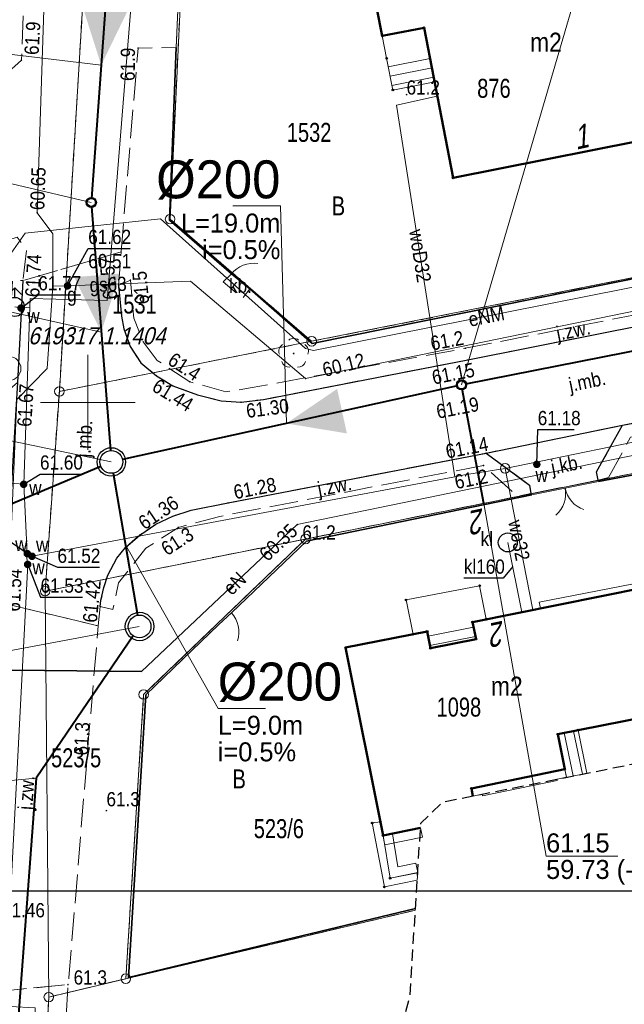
# Model space of a CAD drawing. Header units: metres. Extents: x 6473628 to 6474152, y 5887128 to 5887462.
# Tile 8 of 38: x 6473696 to 6473728, y 5887268 to 5887320. Entities that reach past the tile are written whole.
import ezdxf
from ezdxf.enums import TextEntityAlignment as Align

# ---------------------------------------------------------------- set-up
doc = ezdxf.new("R2010")
doc.units = ezdxf.units.M
doc.header["$MEASUREMENT"] = 0
for name, pattern in [('0.5_0.5', [1, 0.5, -0.5]), ('1.5_0.5', [2, 1.5, -0.5]), ('2', [0.9, 0.6, -0.3]), ('219-500', [0]), ('otob_500', [0]), ('otof_500', [0])]:
    doc.linetypes.add(name, pattern=pattern)
doc.layers.get('0').update_dxf_attribs({"color": 2, "linetype": 'CONTINUOUS', "lineweight": 5})
for name, color, linetype in [('121-Punkt osnowy szczegółowej', 7, 'CONTINUOUS'), ('121-Punkt osnowy szczegółowej-Atr103', 7, 'CONTINUOUS'), ('202-punkt graniczny', 7, 'CONTINUOUS'), ('210-oznaczenie konturu użytku gruntowego', 7, 'CONTINUOUS'), ('211-numer działki ewidencyjnej', 7, 'CONTINUOUS'), ('217-kontur klasyfikacyjny', 7, 'CONTINUOUS'), ('218-kontur użytku gruntowego', 7, 'CONTINUOUS'), ('219-działka ewidencyjna', 7, 'CONTINUOUS'), ('238-Punkt adresowy budynku', 7, 'CONTINUOUS'), ('312-budynek ewidencyjny', 7, 'CONTINUOUS'), ('312-oznaczenie budynku ewidencyjnego', 7, 'CONTINUOUS'), ('312-oznaczenie budynku ewidencyjnego-Atr117', 7, 'CONTINUOUS'), ('352-schody', 7, 'CONTINUOUS'), ('brama', 7, 'CONTINUOUS'), ('drzewo liściaste', 7, 'CONTINUOUS'), ('furtka', 7, 'CONTINUOUS'), ('hydrant', 7, 'CONTINUOUS'), ('jezdnia', 7, 'CONTINUOUS'), ('jezdnia-Atr17', 7, 'CONTINUOUS'), ('komora podziemna', 7, 'CONTINUOUS'), ('krawężnik', 7, 'CONTINUOUS'), ('obszar utwardzony', 7, 'CONTINUOUS'), ('obszar utwardzony-Atr17', 7, 'CONTINUOUS'), ('obudowa ochronna przewodu', 7, 'CONTINUOUS'), ('ogrodzenie trwałe', 7, 'CONTINUOUS'), ('osadnik  szambo', 7, 'CONTINUOUS'), ('osadnik  szambo-Atr17', 7, 'CONTINUOUS'), ('pikieta naturalna', 7, 'CONTINUOUS'), ('pikieta naturalna-Atr2', 7, 'CONTINUOUS'), ('pikieta sztuczna', 7, 'CONTINUOUS'), ('pikieta sztuczna-Atr2', 7, 'CONTINUOUS'), ('przewód elektroenergetyczny podziemny', 7, 'CONTINUOUS'), ('przewód elektroenergetyczny podziemny-Atr1', 7, 'CONTINUOUS'), ('przewód gazowy', 7, 'CONTINUOUS'), ('przewód gazowy-Atr1', 7, 'CONTINUOUS'), ('przewód kanalizacyjny', 7, 'CONTINUOUS'), ('przewód kanalizacyjny-Atr1', 7, 'CONTINUOUS'), ('przewód wodociągowy', 7, 'CONTINUOUS'), ('przewód wodociągowy-Atr1', 7, 'CONTINUOUS'), ('Punkt budynku', 7, 'CONTINUOUS'), ('rzedna', 7, 'CONTINUOUS'), ('rzedna-Atr2', 7, 'CONTINUOUS'), ('rzedna-Atr3', 7, 'CONTINUOUS'), ('SJ_16_Liczby', 7, 'CONTINUOUS'), ('SJ_27_Wymiary', 7, 'CONTINUOUS'), ('SJ_5_Węzły_1', 7, 'CONTINUOUS'), ('SJ_5_Węzły_2', 7, 'CONTINUOUS'), ('taras', 7, 'CONTINUOUS'), ('Wstawianie ramki sekcyjnej z opisem', 7, 'CONTINUOUS'), ('Zakres', 7, 'CONTINUOUS'), ('zasuwa lub zawór', 7, 'CONTINUOUS'), ('zasuwa lub zawór-Atr17', 7, 'CONTINUOUS')]:
    doc.layers.add(name, color=color, linetype=linetype)
for name, color, linetype, lineweight in [('M_Ramki do druku', 7, 'CONTINUOUS', 25), ('M_Ramki rysunków', 2, 'CONTINUOUS', 25), ('SJ_26_Teksty', 7, 'CONTINUOUS', 20), ('SJ_28_Linie_odn', 7, 'CONTINUOUS', 20), ('SJ_8_KS_GRAWITA_1', 34, 'CONTINUOUS', 40), ('SJ_8_KS_PRZYŁĄCZA', 40, 'CONTINUOUS', 40), ('SJ_8_KS_TŁOCZNY_2', 30, 'CONTINUOUS', 40)]:
    doc.layers.add(name, color=color, linetype=linetype, lineweight=lineweight)
doc.styles.add('MCAD_TS', font='GENISO.SHX', dxfattribs={"width": 0.8, "oblique": 15})
doc.styles.add('OPISOWY', font='GOTHIC.TTF')
doc.styles.get("Standard").update_dxf_attribs({"font": 'Working1250', "width": 0.75})
doc.linetypes.add('902-500', pattern='A,3.75,0,[1,ksztalty.shx,S=0.5,R=0,X=0,Y=0],3.75', length=7.5)

# ---------------------------------------------------------------- blocks, each defined once
blk = doc.blocks.new('PUNKTBUD')
at = {"color": 0}
blk.add_circle((0, 0), 0.045, dxfattribs=at)
blk = doc.blocks.new('202')
at = {"color": 0, "linetype": 'Continuous', "lineweight": 0}
blk.add_circle((0, 0), 0.25, dxfattribs=at)
blk = doc.blocks.new('PW01')
at = {"linetype": 'Continuous', "lineweight": 13}
h = blk.add_hatch(color=0, dxfattribs=at)
edge = h.paths.add_edge_path()
edge.add_arc((0, 0), 0.045, 0, 360)
blk = doc.blocks.new('US15')
at = {"color": 0, "linetype": 'Continuous', "lineweight": 13}
blk.add_circle((0, 0), 0.25, dxfattribs=at)
blk = doc.blocks.new('SUKM')
at = {"color": 0, "linetype": 'Continuous'}
blk.add_circle((0, 0), 0.5, dxfattribs=at)
blk = doc.blocks.new('OK02')
at = {"color": 0, "linetype": 'Continuous', "lineweight": 0}
for centre, start, end in [((-1.5, 0), 0, 60), ((1.5, 0), 120, 180)]:
    blk.add_arc(centre, 1.5, start, end, dxfattribs=at)
blk = doc.blocks.new('US25')
at = {"linetype": 'Continuous', "lineweight": 0}
h = blk.add_hatch(color=0, dxfattribs=at)
edge = h.paths.add_edge_path()
edge.add_arc((0, 0), 0.2, 0, 360)
blk = doc.blocks.new('OK04')
at = {"color": 0, "linetype": 'Continuous', "lineweight": 0}
blk.add_arc((1.5, 0.001), 1.5, 120, 180, dxfattribs=at)
blk = doc.blocks.new('OP021')
at = {"linetype": 'Continuous', "lineweight": 13}
h = blk.add_hatch(color=0, dxfattribs=at)
edge = h.paths.add_edge_path()
edge.add_arc((0, 0), 0.05, 0, 360)
at = {"color": 0, "linetype": 'Continuous', "lineweight": 13}
for centre, start, end in [((0, 0.4), 49.272, 130.728), ((-0.38, 0.124), 121.308, 202.548), ((0.38, 0.124), 337.452, 58.692), ((-0.235, -0.324), 193.221, 274.871), ((0.235, -0.324), 265.129, 346.779)]:
    blk.add_arc(centre, 0.4, start, end, dxfattribs=at)
blk = doc.blocks.new('SUWH')
at = {"color": 0, "linetype": 'Continuous'}
for p in [(-0.354, 0.646), (0, 0.5), (0.354, 0.646)]:
    blk.add_line(p, (0, 1), dxfattribs=at)
blk.add_circle((0, 0), 0.5, dxfattribs=at)
blk = doc.blocks.new('121')
at = {"linetype": 'Continuous', "lineweight": 13}
h = blk.add_hatch(color=0, dxfattribs=at)
edge = h.paths.add_edge_path()
edge.add_arc((0, 0), 0.045, 0, 360)
at = {"color": 0, "linetype": 'Continuous', "lineweight": 13}
blk.add_circle((0, 0), 0.625, dxfattribs=at)
blk = doc.blocks.new('*U79')
at = {"layer": 'M_Ramki rysunków', "color": 0, "linetype": 'ByBlock', "lineweight": -2}
blk.add_lwpolyline([(15, 5), (15, 292), (415, 292), (415, 5)], close=True, dxfattribs=at)
at = {"layer": 'M_Ramki do druku', "style": 'MCAD_TS', "width": 0.8}
for tag, p in [('KOMENTARZ', (6.54, 30.57)), ('RYSUNEK', (10.28, 30.57)), ('DATA', (14.02, 30.57))]:
    blk.add_attdef(tag, p, '', height=2, rotation=90, dxfattribs=at)

msp = doc.modelspace()

# ---------------------------------------------------------------- linework, layer by layer
at = {"layer": '217-kontur klasyfikacyjny', "color": 3, "linetype": '1.5_0.5', "lineweight": 18, "flags": 128}
for points in [[(6473717.254, 5887273.267), (6473702, 5887269.66)], [(6473702, 5887269.66), (6473697.94, 5887268.69)], [(6473697.94, 5887268.69), (6473697.42, 5887258.19)]]:
    msp.add_lwpolyline(points, dxfattribs=at)
at = {"layer": '218-kontur użytku gruntowego', "color": 3, "linetype": '0.5_0.5', "lineweight": 18, "flags": 128}
for points in [[(6473705.44, 5887333.07), (6473704.33, 5887309.65)], [(6473704.33, 5887309.65), (6473705.44, 5887333.07)], [(6473700.41, 5887332.21), (6473698.5, 5887300.58)], [(6473698.5, 5887300.58), (6473700.41, 5887332.21)], [(6473711.79, 5887303.22), (6473745.5, 5887309.89)], [(6473745.5, 5887309.89), (6473711.79, 5887303.22)], [(6473704.33, 5887309.65), (6473711.79, 5887303.22)], [(6473711.79, 5887303.22), (6473704.33, 5887309.65)], [(6473698.5, 5887300.58), (6473711.79, 5887303.22)], [(6473711.79, 5887303.22), (6473698.5, 5887300.58)], [(6473697.75, 5887290.06), (6473698.5, 5887300.58)], [(6473698.5, 5887300.58), (6473697.75, 5887290.06)], [(6473731.08, 5887296.74), (6473711.47, 5887292.81)], [(6473711.47, 5887292.81), (6473731.08, 5887296.74)], [(6473711.47, 5887292.81), (6473697.75, 5887290.06)], [(6473697.75, 5887290.06), (6473711.47, 5887292.81)], [(6473711.47, 5887292.81), (6473702.94, 5887284.62)], [(6473702.94, 5887284.62), (6473711.47, 5887292.81)], [(6473702.94, 5887284.62), (6473702, 5887269.66)], [(6473702, 5887269.66), (6473702.94, 5887284.62)], [(6473702, 5887269.66), (6473717.254, 5887273.267)], [(6473717.254, 5887273.267), (6473702, 5887269.66)], [(6473702, 5887269.66), (6473697.94, 5887268.69)], [(6473697.94, 5887268.69), (6473702, 5887269.66)], [(6473697.94, 5887268.69), (6473697.42, 5887258.19)], [(6473697.42, 5887258.19), (6473697.94, 5887268.69)]]:
    msp.add_lwpolyline(points, dxfattribs=at)
at = {"layer": '219-działka ewidencyjna', "color": 7, "linetype": '219-500', "lineweight": 18, "flags": 128}
for points in [[(6473705.44, 5887333.07), (6473704.33, 5887309.65)], [(6473700.41, 5887332.21), (6473698.5, 5887300.58)], [(6473711.79, 5887303.22), (6473745.5, 5887309.89)], [(6473711.79, 5887303.22), (6473704.33, 5887309.65)], [(6473698.5, 5887300.58), (6473711.79, 5887303.22)], [(6473698.5, 5887300.58), (6473697.75, 5887290.06)], [(6473731.08, 5887296.74), (6473711.47, 5887292.81)], [(6473697.75, 5887290.06), (6473711.47, 5887292.81)], [(6473711.47, 5887292.81), (6473702.94, 5887284.62)], [(6473697.75, 5887290.06), (6473697.94, 5887268.69)], [(6473702.94, 5887284.62), (6473702, 5887269.66)], [(6473702, 5887269.66), (6473717.254, 5887273.267)], [(6473697.94, 5887268.69), (6473702, 5887269.66)], [(6473697.42, 5887258.19), (6473697.94, 5887268.69)]]:
    msp.add_lwpolyline(points, dxfattribs=at)
at = {"layer": '312-budynek ewidencyjny', "color": 7, "linetype": 'Continuous', "lineweight": 50, "flags": 128}
for points in [[(6473715.51, 5887319.3), (6473714.13, 5887326.26)], [(6473717.71, 5887319.73), (6473715.51, 5887319.3)], [(6473719.24, 5887311.82), (6473717.71, 5887319.73)], [(6473731.44, 5887314.25), (6473719.24, 5887311.82)], [(6473720.26, 5887288.44), (6473729.33, 5887290.25)], [(6473720.45, 5887287.54), (6473720.26, 5887288.44)], [(6473713.58, 5887287.09), (6473717.88, 5887287.94)], [(6473717.88, 5887287.94), (6473718.05, 5887287.06)], [(6473718.05, 5887287.06), (6473720.45, 5887287.54)], [(6473715.55, 5887277.2), (6473713.58, 5887287.09)], [(6473730.64, 5887283.7), (6473724.76, 5887282.53)], [(6473724.76, 5887282.53), (6473725.12, 5887280.69)], [(6473725.12, 5887280.69), (6473720.21, 5887279.68)], [(6473720.21, 5887279.68), (6473720.288, 5887279.278)], [(6473717.524, 5887277.595), (6473715.55, 5887277.2)]]:
    msp.add_lwpolyline(points, dxfattribs=at)
at = {"layer": '352-schody', "color": 7, "linetype": 'Continuous', "lineweight": 18, "flags": 128}
for points in [[(6473715.51, 5887319.3), (6473715.74, 5887318.12), (6473716.07, 5887316.45), (6473718.28, 5887316.89), (6473717.71, 5887319.73)], [(6473715.51, 5887319.3), (6473715.74, 5887318.12), (6473716.07, 5887316.45), (6473718.28, 5887316.89), (6473717.71, 5887319.73)], [(6473717.13, 5887287.79), (6473716.76, 5887289.6), (6473720.64, 5887290.35), (6473720.99, 5887288.59), (6473720.26, 5887288.44), (6473720.45, 5887287.54), (6473718.05, 5887287.06), (6473717.88, 5887287.94)], [(6473717.13, 5887287.79), (6473716.76, 5887289.6), (6473720.64, 5887290.35), (6473720.99, 5887288.59), (6473720.26, 5887288.44), (6473720.45, 5887287.54), (6473718.05, 5887287.06), (6473717.88, 5887287.94)], [(6473726.28, 5887280.48), (6473725.21, 5887280.26), (6473725.12, 5887280.69), (6473724.76, 5887282.53), (6473725.83, 5887282.75)], [(6473726.28, 5887280.48), (6473725.21, 5887280.26), (6473725.12, 5887280.69), (6473724.76, 5887282.53), (6473725.83, 5887282.75)], [(6473715.55, 5887277.2), (6473715.93, 5887274.95), (6473717.38, 5887275.24), (6473717.35, 5887274.84), (6473715.62, 5887274.49), (6473714.98, 5887277.86), (6473715.41, 5887277.91)], [(6473715.55, 5887277.2), (6473715.93, 5887274.95), (6473717.38, 5887275.24), (6473717.35, 5887274.84), (6473715.62, 5887274.49), (6473714.98, 5887277.86), (6473715.41, 5887277.91)]]:
    msp.add_lwpolyline(points, close=True, dxfattribs=at)
for points in [[(6473718.035, 5887318.112), (6473715.828, 5887317.676)], [(6473718.133, 5887317.622), (6473715.925, 5887317.186)], [(6473718.231, 5887317.132), (6473716.022, 5887316.695)], [(6473717.927, 5887287.695), (6473720.317, 5887288.172)], [(6473718.022, 5887287.204), (6473720.42, 5887287.683)], [(6473725.095, 5887282.599), (6473725.561, 5887280.332)], [(6473725.585, 5887282.7), (6473726.051, 5887280.433)]]:
    msp.add_lwpolyline(points, dxfattribs=at)
at = {"layer": 'brama', "color": 7, "linetype": 'otob_500', "lineweight": 18, "flags": 128}
for points in [[(6473704.86, 5887323.42), (6473704.66, 5887318.69)], [(6473726.9, 5887295.83), (6473723.39, 5887295.14)]]:
    msp.add_lwpolyline(points, dxfattribs=at)
at = {"layer": 'furtka', "color": 7, "linetype": 'otof_500', "lineweight": 18, "flags": 128}
for points in [[(6473707.56, 5887306.77), (6473708.53, 5887305.99)], [(6473707.56, 5887288.92), (6473706.9, 5887288.31)]]:
    msp.add_lwpolyline(points, dxfattribs=at)
at = {"layer": 'jezdnia', "color": 7, "linetype": '1.5_0.5', "lineweight": 18, "flags": 128}
for points in [[(6473701.75, 5887307.93), (6473702.65, 5887318.66), (6473704.66, 5887318.69), (6473704.86, 5887323.42), (6473703.11, 5887325.07), (6473702.73, 5887337.25), (6473702.85, 5887342.91), (6473704.94, 5887360.45), (6473706.27, 5887371.52), (6473709.65, 5887390.23), (6473710.15, 5887398.15), (6473710.829, 5887402.409)], [(6473705.628, 5887401.814), (6473705.19, 5887398.78), (6473703.53, 5887388.52), (6473702.04, 5887375.75), (6473700.3, 5887360.92), (6473698.07, 5887343.62), (6473697.48, 5887337.2), (6473696.79, 5887324.84), (6473696.5, 5887318.02), (6473693.41, 5887315.22), (6473689.01, 5887313.7), (6473689.85, 5887308.34), (6473692.91, 5887308.83), (6473695.27, 5887308.38), (6473696.27, 5887308.7), (6473696.77, 5887308.02), (6473696.58, 5887306.42), (6473701.75, 5887307.93)], [(6473774.6, 5887290.156), (6473772.6, 5887301.4), (6473772.54, 5887302.49), (6473772.72, 5887303.46), (6473773.09, 5887304.47), (6473773.95, 5887305.87), (6473774.81, 5887306.92), (6473775.57, 5887307.7), (6473776.38, 5887308.23), (6473776.95, 5887308.56), (6473779.77, 5887309.16), (6473779.68, 5887310.45), (6473796.89, 5887313.95), (6473796.48, 5887317.98), (6473791.78, 5887317.14), (6473790.83, 5887316.93), (6473778.9, 5887314), (6473776.01, 5887313.36), (6473768.37, 5887311.84), (6473759.9, 5887310.18), (6473751.98, 5887308.6), (6473720.02, 5887302.24), (6473709.26, 5887300.16), (6473708.07, 5887300.01), (6473707.03, 5887300.09), (6473705.77, 5887300.4), (6473704.48, 5887300.88), (6473703.61, 5887301.41), (6473702.8, 5887302.08), (6473702.23, 5887302.94), (6473701.9, 5887303.88), (6473701.78, 5887304.55), (6473701.62, 5887306.16), (6473701.75, 5887307.93), (6473696.58, 5887306.42)], [(6473696.58, 5887306.42), (6473696.3, 5887301.05), (6473695.61, 5887289.42), (6473700.55, 5887288.23), (6473700.65, 5887289.25), (6473700.69, 5887289.57), (6473700.85, 5887290.26), (6473701.06, 5887290.9), (6473701.52, 5887291.8), (6473701.98, 5887292.36), (6473702.73, 5887293.02), (6473703.58, 5887293.59), (6473704.47, 5887294.02), (6473705.44, 5887294.32), (6473707.39, 5887294.71), (6473720.98, 5887297.33), (6473728.16, 5887298.8), (6473731.18, 5887299.37), (6473739.08, 5887300.97), (6473749.27, 5887303), (6473757.33, 5887304.57), (6473762.02, 5887305.44), (6473762.7, 5887305.46), (6473763.67, 5887305.26), (6473764.84, 5887304.74), (6473765.64, 5887304.22), (6473766.25, 5887303.62), (6473766.84, 5887302.83), (6473767.15, 5887302.21), (6473767.38, 5887301.58), (6473767.8, 5887299.92), (6473768.2, 5887297.64), (6473769.679, 5887289.17)]]:
    msp.add_lwpolyline(points, dxfattribs=at)
for points in [[(6473753.58, 5887311.1), (6473752.79, 5887311.12), (6473751.4, 5887309.06), (6473719.88, 5887302.85), (6473708.65, 5887300.78), (6473707.27, 5887300.56), (6473705.37, 5887301.09), (6473703.66, 5887302.21), (6473702.92, 5887303.2), (6473702.42, 5887304.44), (6473702.24, 5887306.44), (6473701.62, 5887306.16), (6473701.78, 5887304.55), (6473701.9, 5887303.88), (6473702.23, 5887302.94), (6473702.8, 5887302.08), (6473703.61, 5887301.41), (6473704.48, 5887300.88), (6473705.77, 5887300.4), (6473707.03, 5887300.09), (6473708.07, 5887300.01), (6473709.26, 5887300.16), (6473720.02, 5887302.24), (6473751.98, 5887308.6)], [(6473696.3, 5887301.05), (6473696.58, 5887306.42), (6473696.03, 5887306.46), (6473695.69, 5887300.53)], [(6473727.42, 5887296.04), (6473728.59, 5887298.17), (6473731.25, 5887298.67), (6473732.87, 5887297.14), (6473733.8, 5887297.27), (6473733.63, 5887297.77), (6473731.18, 5887299.37), (6473728.16, 5887298.8), (6473726.8, 5887296.34), (6473726.89, 5887295.91)], [(6473726.89, 5887295.91), (6473726.8, 5887296.34), (6473728.16, 5887298.8), (6473720.98, 5887297.33), (6473723.26, 5887295.65), (6473723.34, 5887295.2)], [(6473723.34, 5887295.2), (6473723.26, 5887295.65), (6473720.98, 5887297.33), (6473707.39, 5887294.71), (6473705.44, 5887294.32), (6473704.47, 5887294.02), (6473703.58, 5887293.59), (6473702.73, 5887293.02), (6473701.98, 5887292.36), (6473701.52, 5887291.8), (6473701.06, 5887290.9), (6473700.85, 5887290.26), (6473700.69, 5887289.57), (6473700.65, 5887289.25), (6473701.32, 5887289.1), (6473701.61, 5887290.5), (6473703.06, 5887292.32), (6473704.77, 5887293.42), (6473706.96, 5887294), (6473720.84, 5887296.68), (6473722.63, 5887295.06)], [(6473695.61, 5887289.42), (6473694.8, 5887277.92), (6473693.4, 5887277.95), (6473693.18, 5887273.94), (6473694.24, 5887273.73), (6473693.79, 5887269.87), (6473694.3, 5887268.89), (6473698.95, 5887269.35), (6473699, 5887269.72), (6473700.06, 5887282.55), (6473700.55, 5887288.23)], [(6473694.3, 5887268.89), (6473693.4, 5887241.03), (6473692.61, 5887220.1), (6473692.1, 5887198.8), (6473677.05, 5887189.86), (6473694.04, 5887175.06), (6473697.18, 5887180.25), (6473696.89, 5887184.02), (6473694.84, 5887195.34), (6473695.26, 5887202.23), (6473695.24, 5887202.66), (6473695.42, 5887219.8), (6473697.41, 5887240.45), (6473698.95, 5887269.35)]]:
    msp.add_lwpolyline(points, close=True, dxfattribs=at)
at = {"layer": 'krawężnik', "color": 7, "linetype": 'Continuous', "lineweight": 25, "flags": 128}
for points in [[(6473701.62, 5887306.16), (6473701.78, 5887304.55), (6473701.9, 5887303.88), (6473702.23, 5887302.94), (6473702.8, 5887302.08), (6473703.61, 5887301.41), (6473704.48, 5887300.88), (6473705.77, 5887300.4), (6473707.03, 5887300.09), (6473708.07, 5887300.01), (6473709.26, 5887300.16), (6473720.02, 5887302.24), (6473751.98, 5887308.6), (6473759.9, 5887310.18), (6473768.37, 5887311.84), (6473776.01, 5887313.36)], [(6473696.58, 5887306.42), (6473696.3, 5887301.05), (6473696.21, 5887299.61), (6473695.69, 5887290.93), (6473695.61, 5887289.42)], [(6473700.65, 5887289.25), (6473700.69, 5887289.57), (6473700.85, 5887290.26), (6473701.06, 5887290.9), (6473701.52, 5887291.8), (6473701.98, 5887292.36), (6473702.73, 5887293.02), (6473703.58, 5887293.59), (6473704.47, 5887294.02), (6473705.44, 5887294.32), (6473707.39, 5887294.71), (6473720.98, 5887297.33), (6473728.16, 5887298.8), (6473731.18, 5887299.37), (6473739.08, 5887300.97), (6473749.27, 5887303), (6473757.33, 5887304.57)], [(6473726.89, 5887295.91), (6473726.8, 5887296.34), (6473728.16, 5887298.8)], [(6473720.98, 5887297.33), (6473723.26, 5887295.65), (6473723.34, 5887295.2)]]:
    msp.add_lwpolyline(points, dxfattribs=at)
at = {"layer": 'obszar utwardzony', "color": 7, "linetype": '1.5_0.5', "lineweight": 18, "flags": 128}
msp.add_lwpolyline([(6473707.56, 5887306.77), (6473707.13, 5887306.35), (6473708.14, 5887305.48), (6473708.53, 5887305.99)], close=True, dxfattribs=at)
at = {"layer": 'obudowa ochronna przewodu', "color": 7, "linetype": 'Continuous', "lineweight": 35, "flags": 128}
msp.add_lwpolyline([(6473702.82, 5887285.83), (6473694.3, 5887285.92)], dxfattribs=at)
at = {"layer": 'ogrodzenie trwałe', "color": 7, "linetype": '902-500', "lineweight": 35, "flags": 128}
for points in [[(6473704.66, 5887318.69), (6473704.3, 5887309.59), (6473707.56, 5887306.77), (6473708.53, 5887305.99), (6473711.82, 5887303.11), (6473745.4, 5887309.87)], [(6473733.944, 5887282.013), (6473732.55, 5887288.87), (6473730.98, 5887296.61), (6473726.9, 5887295.83)], [(6473723.39, 5887295.14), (6473711.51, 5887292.69), (6473707.56, 5887288.92)], [(6473706.9, 5887288.31), (6473703.05, 5887284.6), (6473702.14, 5887269.72), (6473717.259, 5887273.347)]]:
    msp.add_lwpolyline(points, dxfattribs=at)
at = {"layer": 'przewód elektroenergetyczny podziemny', "color": 1, "linetype": 'Continuous', "lineweight": 18, "flags": 128}
for points in [[(6473695.33, 5887306.99), (6473696.69, 5887308.92), (6473703.83, 5887309.67), (6473711.46, 5887302.84), (6473711.89, 5887302.73), (6473728.36, 5887306), (6473775.03, 5887315.24), (6473812.8, 5887322.62), (6473817.84, 5887323.32), (6473831.86, 5887325.27), (6473863.26, 5887329.49), (6473877.21, 5887330.55), (6473884.59, 5887331.11), (6473884.93, 5887331.29), (6473891.12, 5887338.76), (6473891.06, 5887339.46), (6473889.26, 5887360.23), (6473896.41, 5887360.96), (6473899.22, 5887339.71), (6473899.4, 5887339.38), (6473907.17, 5887332.95), (6473927.54, 5887334.43), (6473952.38, 5887336.23)], [(6473837.33, 5887316.81), (6473820.65, 5887314.7), (6473820.48, 5887314.69), (6473818.81, 5887315.01), (6473814.92, 5887314.23), (6473795.19, 5887309.96), (6473782.83, 5887307.45), (6473781.9, 5887306.49), (6473781.75, 5887306.44), (6473770.95, 5887304.25), (6473760.54, 5887301.96), (6473758.39, 5887302.79), (6473731.91, 5887297.19), (6473731.74, 5887297.16), (6473730.84, 5887297.64), (6473711.03, 5887293.57), (6473702.82, 5887285.83), (6473694.3, 5887285.92), (6473694.4, 5887289.55), (6473694.39, 5887289.72)], [(6473723.84, 5887289.16), (6473723.78, 5887289.49), (6473731.82, 5887291.04), (6473730.63, 5887296.55), (6473731.03, 5887297.05)]]:
    msp.add_lwpolyline(points, dxfattribs=at)
at = {"layer": 'przewód gazowy', "color": 40, "linetype": 'Continuous', "lineweight": 18, "flags": 128}
for points in [[(6473698.16, 5887306.12), (6473698.15, 5887308.87), (6473697.33, 5887309.99), (6473697.76, 5887322.83), (6473698.15, 5887337.49), (6473698.93, 5887352.76), (6473700.28, 5887363.03), (6473701.17, 5887371.18), (6473703.87, 5887390), (6473704.56, 5887394.49)], [(6473949.07, 5887334.71), (6473944.14, 5887334.37), (6473926.74, 5887332.98), (6473910.99, 5887331.8), (6473906.37, 5887331.45), (6473901.44, 5887335.69), (6473898.54, 5887338), (6473892.16, 5887337.26), (6473891.18, 5887337.08), (6473885.29, 5887329.9), (6473861.68, 5887327.94), (6473846.99, 5887325.96), (6473832.41, 5887323.89), (6473813.49, 5887321.38), (6473793.81, 5887317.53), (6473774.19, 5887313.65), (6473755.22, 5887310.09), (6473736.37, 5887306.36), (6473711.47, 5887301.26), (6473705.4, 5887306.39), (6473698.93, 5887306.14), (6473698.16, 5887306.12)], [(6473698.16, 5887306.12), (6473697.85, 5887301.79), (6473696.26, 5887300.16), (6473695.92, 5887292.37), (6473695.57, 5887284.13), (6473694.57, 5887268.26), (6473697.23, 5887268.13), (6473696.5, 5887250.59), (6473695.57, 5887233.11), (6473694.82, 5887218.15), (6473694.82, 5887206.07), (6473695.01, 5887201.32), (6473696.44, 5887193.46), (6473684.59, 5887187.69), (6473683.37, 5887187.07), (6473682.61, 5887186.7)]]:
    msp.add_lwpolyline(points, dxfattribs=at)
at = {"layer": 'przewód kanalizacyjny', "color": 34, "linetype": 'Continuous', "lineweight": 18, "flags": 128}
msp.add_lwpolyline([(6473722.87, 5887288.96), (6473722.12, 5887292.63)], dxfattribs=at)
at = {"layer": 'przewód kanalizacyjny-Atr1', "color": 34, "flags": 128}
msp.add_lwpolyline([(6473722.38, 5887291.37), (6473721.88, 5887290.75), (6473719.807, 5887290.75)], dxfattribs=at)
at = {"layer": 'przewód wodociągowy', "color": 5, "linetype": 'Continuous', "lineweight": 18, "flags": 128}
for points in [[(6473705.55, 5887361.32), (6473701.01, 5887305.36), (6473696.96, 5887305.48), (6473696.94, 5887305.01), (6473696.62, 5887295.69), (6473696.81, 5887292.04), (6473696.76, 5887291.91)], [(6473894.99, 5887322.95), (6473887.57, 5887322.47), (6473863.35, 5887320.69), (6473858.48, 5887320.17), (6473848.87, 5887319.12), (6473822.02, 5887316.18), (6473817.06, 5887315.49), (6473797.78, 5887312.25), (6473783.39, 5887309.35), (6473753.75, 5887303.2), (6473737.34, 5887299.68), (6473721.98, 5887296.53), (6473719.84, 5887296.19), (6473719.33, 5887296.09), (6473697.06, 5887291.9), (6473696.76, 5887291.91)], [(6473718.41, 5887316.13), (6473716.26, 5887315.65), (6473719.33, 5887296.09)], [(6473696.94, 5887305.01), (6473696.48, 5887304.97), (6473696.15, 5887305.03)], [(6473696.62, 5887295.69), (6473691.63, 5887296.05), (6473682.53, 5887298.37)], [(6473721.98, 5887296.53), (6473723.44, 5887289.08)], [(6473694.47, 5887204.15), (6473695.52, 5887266.24), (6473696.83, 5887291.47), (6473696.76, 5887291.91)]]:
    msp.add_lwpolyline(points, dxfattribs=at)
at = {"layer": 'rzedna-Atr2', "color": 7, "flags": 128}
for points in [[(6473698.93, 5887306.14), (6473700.02, 5887308.11), (6473702.228, 5887308.11)], [(6473696.48, 5887304.97), (6473697.39, 5887305.67), (6473699.608, 5887305.67)], [(6473723.65, 5887296.74), (6473723.7, 5887298.57), (6473725.621, 5887298.57)], [(6473696.62, 5887295.69), (6473697.48, 5887296.23), (6473699.656, 5887296.23)], [(6473696.81, 5887292.04), (6473694.18, 5887293.83), (6473691.935, 5887293.83)], [(6473697.06, 5887291.9), (6473698.4, 5887291.32), (6473700.613, 5887291.32)], [(6473696.83, 5887291.47), (6473697.51, 5887289.75), (6473699.723, 5887289.75)]]:
    msp.add_lwpolyline(points, dxfattribs=at)
at = {"layer": 'SJ_26_Teksty'}
for p, q in [((6473700.704, 5887317.759), (6473664.567, 5887322.023)), ((6473700.709, 5887303.7), (6473664.94, 5887311.672)), ((6473710.143, 5887310.346), (6473707.643, 5887310.346)), ((6473710.459, 5887298.896), (6473710.143, 5887310.346)), ((6473701.974, 5887292.539), (6473706.859, 5887283.889)), ((6473706.859, 5887283.889), (6473709.359, 5887283.889))]:
    msp.add_line(p, q, dxfattribs=at)
at = {"layer": 'SJ_28_Linie_odn'}
for points in [[(6473719.683, 5887300.925), (6473727.682, 5887328.28), (6473731.462, 5887328.28)], [(6473700.182, 5887310.531), (6473678.276, 5887315.669), (6473674.497, 5887315.669)], [(6473701.236, 5887296.868), (6473676.128, 5887302.113), (6473672.348, 5887302.113)], [(6473720.867, 5887294.675), (6473724.14, 5887276.111), (6473727.92, 5887276.111)], [(6473702.711, 5887288.21), (6473672.682, 5887282.59), (6473668.902, 5887282.59)]]:
    msp.add_lwpolyline(points, dxfattribs=at)
at = {"layer": 'SJ_28_Linie_odn', "color": 251}
msp.add_lwpolyline([(6473697.282, 5887280.217), (6473672.986, 5887277.963), (6473672.086, 5887277.963)], dxfattribs=at)
at = {"layer": 'SJ_5_Węzły_1'}
for centre, radius in [((6473700.182, 5887310.531), 0.266), ((6473700.182, 5887310.531), 0.212), ((6473719.683, 5887300.925), 0.266), ((6473719.683, 5887300.925), 0.212), ((6473701.236, 5887296.868), 0.75), ((6473701.236, 5887296.868), 0.6)]:
    msp.add_circle(centre, radius, dxfattribs=at)
at = {"layer": 'SJ_5_Węzły_2'}
for radius in [0.75, 0.6]:
    msp.add_circle((6473702.724, 5887288.205), radius, dxfattribs=at)
at = {"layer": 'SJ_8_KS_GRAWITA_1'}
for p, q in [((6473701.211, 5887324.776), (6473700.197, 5887310.743)), ((6473700.198, 5887310.319), (6473701.19, 5887297.466)), ((6473737.218, 5887304.375), (6473719.891, 5887300.966)), ((6473719.475, 5887300.879), (6473701.822, 5887296.997)), ((6473701.337, 5887296.276), (6473702.61, 5887288.802))]:
    msp.add_line(p, q, dxfattribs=at)
for points in [[(6473700.704, 5887317.759, 0, 2.4, 0), (6473700.92, 5887320.752, 0, 2.4, 0)], [(6473700.709, 5887303.7, 0, 2.4, 0), (6473700.478, 5887306.691, 0, 2.4, 0)], [(6473728.554, 5887302.671, 0, 2.4, 0), (6473731.498, 5887303.25, 0, 2.4, 0)], [(6473710.459, 5887298.896, 0, 2.4, 0), (6473713.389, 5887299.541, 0, 2.4, 0)]]:
    msp.add_lwpolyline(points, format="xyseb", dxfattribs=at)
at = {"layer": 'SJ_8_KS_PRZYŁĄCZA'}
for p, q in [((6473720.867, 5887294.675), (6473719.723, 5887300.716)), ((6473694.482, 5887294.044), (6473700.682, 5887296.637))]:
    msp.add_line(p, q, dxfattribs=at)
at = {"layer": 'SJ_8_KS_TŁOCZNY_2'}
msp.add_line((6473702.386, 5887287.709), (6473697.282, 5887280.217), dxfattribs=at)
at = {"layer": 'SJ_8_KS_TŁOCZNY_2', "color": 251}
msp.add_line((6473697.282, 5887280.217), (6473694.5, 5887243.009), dxfattribs=at)
at = {"layer": 'taras', "color": 0, "lineweight": 18}
for p, q in [((6473720.21, 5887279.68), (6473725.12, 5887280.69)), ((6473725.208, 5887280.263), (6473724.963, 5887280.212)), ((6473725.12, 5887280.69), (6473725.208, 5887280.263)), ((6473720.795, 5887279.29), (6473724.731, 5887280.1)), ((6473724.718, 5887280.162), (6473724.963, 5887280.212)), ((6473724.731, 5887280.1), (6473724.718, 5887280.162)), ((6473720.288, 5887279.278), (6473720.21, 5887279.68)), ((6473720.288, 5887279.278), (6473720.533, 5887279.325)), ((6473720.779, 5887279.373), (6473720.533, 5887279.325)), ((6473720.779, 5887279.373), (6473720.795, 5887279.29)), ((6473715.55, 5887277.2), (6473717.524, 5887277.595)), ((6473715.55, 5887277.2), (6473715.796, 5887277.242)), ((6473715.55, 5887277.2), (6473715.599, 5887276.955)), ((6473715.93, 5887274.95), (6473715.55, 5887277.2)), ((6473716.043, 5887277.283), (6473715.796, 5887277.242)), ((6473716.337, 5887275.543), (6473716.043, 5887277.283)), ((6473717.524, 5887277.595), (6473717.573, 5887277.35)), ((6473717.622, 5887277.105), (6473717.573, 5887277.35)), ((6473715.648, 5887276.71), (6473715.599, 5887276.955)), ((6473715.648, 5887276.71), (6473717.622, 5887277.105)), ((6473717.278, 5887275.734), (6473716.337, 5887275.543)), ((6473717.278, 5887275.734), (6473717.327, 5887275.489)), ((6473717.377, 5887275.244), (6473715.93, 5887274.95)), ((6473717.377, 5887275.244), (6473717.327, 5887275.489))]:
    msp.add_line(p, q, dxfattribs=at)
at = {"layer": 'Wstawianie ramki sekcyjnej z opisem', "color": 7, "linetype": 'Continuous', "lineweight": 13, "flags": 128}
for points in [[(6473700, 5887297.5), (6473700, 5887302.5)], [(6473697.5, 5887300), (6473702.5, 5887300)]]:
    msp.add_lwpolyline(points, dxfattribs=at)
at = {"layer": 'Zakres', "color": 5, "linetype": '2', "lineweight": 25, "flags": 128}
msp.add_lwpolyline([(6473676.81, 5887213.41), (6473667.74, 5887202.78), (6473659.01, 5887210.45), (6473646.22, 5887197.22), (6473711.04, 5887142.9), (6473724.09, 5887158.77), (6473713.27, 5887167.89), (6473715.19, 5887174.47), (6473715.74, 5887184.78), (6473715.02, 5887190.22), (6473713.69, 5887194.31), (6473713.69, 5887194.33), (6473711.51, 5887200.99), (6473711.05, 5887203.97), (6473710.6, 5887215.32), (6473712.4, 5887257.5), (6473712.5, 5887259.36), (6473715.25, 5887262.64), (6473716.97, 5887268.72), (6473717.54, 5887277.85), (6473718.7, 5887278.96), (6473734.03, 5887282.03), (6473761.49, 5887287.53), (6473786, 5887292.44), (6473816.32, 5887298.52), (6473820.72, 5887299.06), (6473856.75, 5887303.47), (6473865.02, 5887304.48), (6473879.04, 5887305.39), (6473905.86, 5887307.1), (6473929.16, 5887308.6), (6473952.76, 5887310.13), (6474012.11, 5887313.94), (6474012.19, 5887313.95), (6474034, 5887315.47), (6474034.15, 5887315.48), (6474067.2, 5887318.1), (6474070.83, 5887312.27), (6474109.78, 5887315.84), (6474119.74, 5887323.71), (6474125.77, 5887325.76), (6474130.41, 5887330.13), (6474132.82, 5887336.03), (6474132.55, 5887342.4), (6474129.75, 5887353.12), (6474127.58, 5887357.86), (6474123.91, 5887361.57), (6474119.19, 5887363.8), (6474113.99, 5887364.28), (6474112.58, 5887364.16), (6474098.55, 5887363.03), (6474089.61, 5887362.31), (6474048.91, 5887359.22), (6474048.87, 5887359.21), (6474015.96, 5887356.62), (6474003.54, 5887355.64), (6473983.11, 5887354.1), (6473951.21, 5887351.69), (6473913.79, 5887348.86), (6473912.21, 5887362.74), (6473912.21, 5887362.79), (6473909.47, 5887386.25), (6473908.51, 5887394.39), (6473921.49, 5887396.5), (6473947.61, 5887400.73), (6473971.66, 5887401.95), (6473989.34, 5887403.75), (6473994.99, 5887406.17), (6473999.9, 5887409.71), (6474003.01, 5887414.9), (6474003.81, 5887420.89), (6474002.18, 5887426.72), (6473998.38, 5887431.43), (6473993.03, 5887434.25), (6473960.42, 5887443.72), (6473954.98, 5887444.27), (6473941.62, 5887443.14), (6473941.16, 5887443.09), (6473938.74, 5887442.81), (6473932.71, 5887440.75), (6473928.97, 5887437.22), (6473827.76, 5887420.81), (6473827.74, 5887420.8), (6473818.01, 5887419.22), (6473821.59, 5887430.98), (6473827.8, 5887454.06), (6473804.74, 5887461.63), (6473793.55, 5887426.22), (6473796.12, 5887415.68), (6473722.82, 5887403.78), (6473688.63, 5887399.87), (6473687.59, 5887392.13), (6473687.54, 5887391.78), (6473687.03, 5887387.21), (6473674.53, 5887374.58), (6473675.94, 5887343.54), (6473681.38, 5887331.77), (6473680.33, 5887310.02), (6473679.31, 5887290.85), (6473677.82, 5887267.61), (6473677.79, 5887266.94), (6473677.55, 5887254.53), (6473677.46, 5887250.52), (6473677.46, 5887250.48), (6473677.12, 5887232.81), (6473677.12, 5887232.77), (6473676.91, 5887220.36), (6473676.91, 5887220.34), (6473676.81, 5887213.91)], close=True, dxfattribs=at)

# ---------------------------------------------------------------- block references
at = {"layer": '121-Punkt osnowy szczegółowej', "color": 7, "linetype": 'Continuous', "lineweight": 18}
msp.add_blockref('121', (6473695.85, 5887301.79), dxfattribs=at)
at = {"layer": '202-punkt graniczny', "color": 7, "linetype": 'Continuous', "lineweight": 18}
for p in [(6473704.33, 5887309.65), (6473711.79, 5887303.22), (6473698.5, 5887300.58), (6473711.47, 5887292.81), (6473697.75, 5887290.06), (6473702.94, 5887284.62), (6473702, 5887269.66), (6473697.94, 5887268.69)]:
    msp.add_blockref('202', p, dxfattribs=at)
at = {"layer": 'brama', "color": 7, "linetype": 'Continuous', "lineweight": 18, "rotation": 191.121}
msp.add_blockref('OK02', (6473725.145, 5887295.485), dxfattribs=at)
at = {"layer": 'drzewo liściaste', "color": 94, "linetype": 'Continuous', "lineweight": 18}
msp.add_blockref('OP021', (6473710.84, 5887302.58), dxfattribs=at)
at = {"layer": 'furtka', "color": 7, "linetype": 'Continuous', "lineweight": 18}
for p, rotation in [((6473707.56, 5887306.77), 321.196), ((6473707.56, 5887288.92), 222.7449999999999)]:
    msp.add_blockref('OK04', p, dxfattribs=dict(at, rotation=rotation))
at = {"layer": 'hydrant', "color": 5, "linetype": 'Continuous', "lineweight": 18}
msp.add_blockref('SUWH', (6473696.15, 5887305.03), dxfattribs=at)
at = {"layer": 'komora podziemna', "color": 5, "linetype": 'Continuous', "lineweight": 18}
msp.add_blockref('US15', (6473721.98, 5887296.53), dxfattribs=at)
at = {"layer": 'M_Ramki do druku', "xscale": 0.5, "yscale": 0.5, "zscale": 0.5}
msp.add_blockref('*U79', (6473630.135, 5887128.281), dxfattribs=at)
at = {"layer": 'osadnik  szambo', "color": 34, "linetype": 'Continuous', "lineweight": 18}
msp.add_blockref('SUKM', (6473722.12, 5887292.63), dxfattribs=at)
at = {"layer": 'pikieta naturalna', "color": 7, "linetype": 'Continuous', "lineweight": 13}
for p in [(6473702.65, 5887318.66), (6473702.65, 5887318.66), (6473696.5, 5887318.02), (6473696.5, 5887318.02), (6473716.79, 5887316.21), (6473702.24, 5887306.44), (6473719.88, 5887302.85), (6473705.37, 5887301.09), (6473720.84, 5887296.68), (6473704.77, 5887293.42), (6473711.03, 5887293.57), (6473700.06, 5887282.55), (6473700.98, 5887278.51), (6473700.98, 5887278.51), (6473698.95, 5887269.35)]:
    msp.add_blockref('PW01', p, dxfattribs=at)
at = {"layer": 'pikieta sztuczna', "color": 7, "linetype": 'Continuous', "lineweight": 13}
for p in [(6473696.58, 5887306.42), (6473701.62, 5887306.16), (6473720.02, 5887302.24), (6473703.61, 5887301.41), (6473708.07, 5887300.01), (6473720.42, 5887299.83), (6473720.98, 5887297.33), (6473707.39, 5887294.71), (6473702.73, 5887293.02), (6473700.65, 5887289.25)]:
    msp.add_blockref('PW01', p, dxfattribs=at)
at = {"layer": 'Punkt budynku', "color": 5, "linetype": 'Continuous', "lineweight": 18}
for p in [(6473717.71, 5887319.73), (6473715.51, 5887319.3), (6473715.74, 5887318.12), (6473718.28, 5887316.89), (6473716.07, 5887316.45), (6473719.24, 5887311.82), (6473720.64, 5887290.35), (6473716.76, 5887289.6), (6473720.99, 5887288.59), (6473720.26, 5887288.44), (6473717.13, 5887287.79), (6473717.88, 5887287.94), (6473720.45, 5887287.54), (6473713.58, 5887287.09), (6473718.05, 5887287.06), (6473724.76, 5887282.53), (6473725.83, 5887282.75), (6473725.12, 5887280.69), (6473720.21, 5887279.68), (6473714.98, 5887277.86), (6473715.41, 5887277.91), (6473715.55, 5887277.2), (6473715.62, 5887274.49), (6473715.93, 5887274.95)]:
    msp.add_blockref('PUNKTBUD', p, dxfattribs=at)
at = {"layer": 'rzedna', "color": 7, "linetype": 'Continuous', "lineweight": 18}
for p in [(6473697.33, 5887309.99), (6473698.93, 5887306.14), (6473696.48, 5887304.97), (6473711.47, 5887301.26), (6473723.65, 5887296.74), (6473696.62, 5887295.69), (6473711.03, 5887293.57), (6473696.81, 5887292.04), (6473697.06, 5887291.9), (6473696.83, 5887291.47)]:
    msp.add_blockref('PW01', p, dxfattribs=at)
at = {"layer": 'zasuwa lub zawór', "color": 40, "linetype": 'Continuous', "lineweight": 18}
msp.add_blockref('US25', (6473698.93, 5887306.14), dxfattribs=at)
at = {"layer": 'zasuwa lub zawór', "color": 5, "linetype": 'Continuous', "lineweight": 18}
for p in [(6473696.48, 5887304.97), (6473723.65, 5887296.74), (6473696.62, 5887295.69), (6473696.81, 5887292.04), (6473696.83, 5887291.47), (6473697.06, 5887291.9)]:
    msp.add_blockref('US25', p, dxfattribs=at)

# ---------------------------------------------------------------- texts
at = {"layer": '121-Punkt osnowy szczegółowej-Atr103', "color": 7, "oblique": 15, "width": 0.9}
msp.add_text('619317.1.1404', height=0.9, dxfattribs=at).set_placement((6473696.85, 5887302.79), align=Align.BOTTOM_LEFT)
at = {"layer": '210-oznaczenie konturu użytku gruntowego', "color": 3, "linetype": 'Continuous', "lineweight": 18, "width": 0.79}
for p in [(6473712.85, 5887309.85), (6473707.62, 5887279.68)]:
    msp.add_text('B', height=1, dxfattribs=at).set_placement(p)
at = {"layer": '211-numer działki ewidencyjnej', "color": 7, "linetype": 'Continuous', "lineweight": 18, "width": 0.79}
for s, p in [('1532', (6473710.48, 5887313.72)), ('1531', (6473701.28, 5887304.68)), ('523/5', (6473698.06, 5887280.79)), ('523/6', (6473708.74, 5887277.06))]:
    msp.add_text(s, height=1, dxfattribs=at).set_placement(p)
at = {"layer": '238-Punkt adresowy budynku', "color": 7, "linetype": 'Continuous', "lineweight": 25, "oblique": 15, "width": 0.79}
for s, rotation, p in [('1', 12.067, (6473726.08, 5887313.38)), ('2', 192.124, (6473720.47, 5887294.36)), ('2', 192.113, (6473721.53, 5887288.44))]:
    msp.add_text(s, height=1.25, rotation=rotation, dxfattribs=at).set_placement(p, align=Align.CENTER)
at = {"layer": '312-oznaczenie budynku ewidencyjnego', "color": 7, "linetype": 'Continuous', "lineweight": 18, "width": 0.79}
for s, p in [('876', (6473720.51, 5887316.04)), ('1098', (6473718.37, 5887283.46))]:
    msp.add_text(s, height=1, dxfattribs=at).set_placement(p)
at = {"layer": '312-oznaczenie budynku ewidencyjnego-Atr117', "color": 7, "width": 0.9}
for p in [(6473724.13, 5887318.97), (6473722.07, 5887285.06)]:
    msp.add_text('m2', height=1, dxfattribs=at).set_placement(p, align=Align.MIDDLE_CENTER)
at = {"layer": 'jezdnia-Atr17', "color": 7, "width": 0.9}
for s, rotation, p in [('j.zw.', 11.255, (6473724.76, 5887303.25)), ('j.mb.', 11.57, (6473725.42, 5887300.55)), ('j.mb.', 11.57, (6473725.42, 5887300.55)), ('j.mb.', 86.571, (6473700.13, 5887297.09)), ('j.mb.', 86.571, (6473700.13, 5887297.09)), ('j.kb.', 11.31, (6473724.48, 5887296.2)), ('j.zw.', 10.928, (6473712.18, 5887295.06)), ('j.zw.', 85.971, (6473697.07, 5887278.53))]:
    msp.add_text(s, height=0.75, rotation=rotation, dxfattribs=at).set_placement(p)
at = {"layer": 'obszar utwardzony-Atr17', "color": 7, "width": 0.9}
msp.add_text('kb.', height=0.75, dxfattribs=at).set_placement((6473707.44, 5887305.77))
at = {"layer": 'osadnik  szambo-Atr17', "color": 34, "width": 0.9}
msp.add_text('kl', height=0.75, dxfattribs=at).set_placement((6473720.69, 5887292.44))
at = {"layer": 'pikieta naturalna-Atr2', "color": 7, "width": 0.9}
for s, rotation, p in [('61.9', 86.491, (6473697.4, 5887318.28)), ('61.9', 86.491, (6473697.4, 5887318.28)), ('61.9', 89.527, (6473702.47, 5887316.92)), ('61.9', 89.527, (6473702.47, 5887316.92)), ('61.3', 87.286, (6473700.01, 5887281.4))]:
    msp.add_text(s, height=0.75, rotation=rotation, dxfattribs=at).set_placement(p)
for s, p in [('61.2', (6473716.79, 5887316.21)), ('61.2', (6473711.3, 5887292.78)), ('61.3', (6473699.25, 5887269.35))]:
    msp.add_text(s, height=0.75, dxfattribs=at).set_placement(p)
for s, rotation, p in [('61.5', 95.143, (6473702.49, 5887305.13)), ('61.2', 10.444, (6473717.99, 5887303.47)), ('61.4', 326.776, (6473704.56, 5887302.68)), ('61.2', 10.928, (6473719.26, 5887296.17)), ('61.3', 32.752, (6473703.77, 5887292.53))]:
    msp.add_text(s, height=0.75, rotation=rotation, dxfattribs=at).set_placement(p, align=Align.TOP_LEFT)
msp.add_text('61.3', height=0.75, dxfattribs=at).set_placement((6473700.98, 5887278.51), align=Align.BOTTOM_LEFT)
msp.add_text('61.3', height=0.75, dxfattribs=at).set_placement((6473700.98, 5887278.51), align=Align.BOTTOM_LEFT)
at = {"layer": 'pikieta sztuczna-Atr2', "color": 7, "width": 0.9}
for s, rotation, p in [('61.74', 86.89, (6473697.44, 5887305.53)), ('61.57', 95.675, (6473701.56, 5887305.46)), ('61.15', 10.941, (6473718.21, 5887300.94)), ('61.67', 86.571, (6473697.02, 5887298.7)), ('61.44', 328.65, (6473703.32, 5887300.65)), ('61.30', 7.184, (6473708.39, 5887299.18)), ('61.19', 10.912, (6473718.44, 5887299.14)), ('61.14', 10.912, (6473718.93, 5887297.04)), ('61.28', 10.912, (6473707.76, 5887294.9)), ('61.36', 33.845, (6473702.99, 5887293.26)), ('61.42', 84.4, (6473700.47, 5887288.38))]:
    msp.add_text(s, height=0.75, rotation=rotation, dxfattribs=at).set_placement(p)
msp.add_text('61.54', height=0.75, rotation=87.184, dxfattribs=at).set_placement((6473695.67, 5887289.01), align=Align.TOP_LEFT)
msp.add_text('61.46', height=0.75, dxfattribs=at).set_placement((6473695.48, 5887272.89))
at = {"layer": 'przewód elektroenergetyczny podziemny-Atr1', "color": 1, "width": 0.9}
for s, rotation, p in [('eNM', 11.229, (6473720.06, 5887304.35)), ('eN', 44.102, (6473707.32, 5887290.07))]:
    msp.add_text(s, height=0.75, rotation=rotation, dxfattribs=at).set_placement(p, align=Align.MIDDLE_LEFT)
at = {"layer": 'przewód gazowy-Atr1', "color": 40, "width": 0.9}
msp.add_text('gs63', height=0.75, rotation=2.213, dxfattribs=at).set_placement((6473700.09, 5887306.18), align=Align.MIDDLE_LEFT)
at = {"layer": 'przewód kanalizacyjny-Atr1', "color": 34, "width": 0.9}
msp.add_text('kl160', height=0.75, dxfattribs=at).set_placement((6473719.807, 5887290.758), align=Align.BOTTOM_LEFT)
at = {"layer": 'przewód wodociągowy-Atr1', "color": 5, "width": 0.9}
for s, rotation, p in [('woD32', 278.92, (6473717.29, 5887309.11)), ('wo32', 281.088, (6473722.51, 5887293.8))]:
    msp.add_text(s, height=0.75, rotation=rotation, dxfattribs=at).set_placement(p, align=Align.MIDDLE_LEFT)
at = {"layer": 'rzedna-Atr2', "color": 7, "width": 0.9}
for s, rotation, p in [('60.65', 88.081, (6473697.33, 5887310.13)), ('60.35', 43.312, (6473709.21, 5887291.86))]:
    msp.add_text(s, height=0.75, rotation=rotation, dxfattribs=at).set_placement(p, align=Align.MIDDLE_LEFT)
for s, p in [('61.62', (6473700.02, 5887308.118)), ('61.77', (6473697.39, 5887305.678)), ('61.18', (6473723.7, 5887298.578)), ('61.60', (6473697.48, 5887296.238)), ('61.52', (6473698.4, 5887291.328)), ('61.53', (6473697.51, 5887289.758))]:
    msp.add_text(s, height=0.75, dxfattribs=at).set_placement(p, align=Align.BOTTOM_LEFT)
msp.add_text('60.12', height=0.75, rotation=13.985, dxfattribs=at).set_placement((6473712.47, 5887301.34))
at = {"layer": 'rzedna-Atr3', "color": 7, "width": 0.9}
msp.add_text('60.51', height=0.75, dxfattribs=at).set_placement((6473700.02, 5887306.843), align=Align.BOTTOM_LEFT)
at = {"layer": 'SJ_16_Liczby', "style": 'OPISOWY'}
for s, p in [('L=19.0m', (6473710.143, 5887308.946)), ('i=0.5%', (6473710.143, 5887307.546))]:
    msp.add_text(s, height=1, dxfattribs=at).set_placement(p, align=Align.RIGHT)
for s, p in [('L=9.0m', (6473706.845, 5887282.504)), ('i=0.5%', (6473706.845, 5887281.104))]:
    msp.add_text(s, height=1, dxfattribs=at).set_placement(p)
at = {"layer": 'SJ_26_Teksty', "style": 'OPISOWY'}
for s, p in [('61.15', (6473724.14, 5887276.311)), ('59.73 (-1.42)', (6473724.14, 5887274.911))]:
    msp.add_text(s, height=1, dxfattribs=at).set_placement(p)
at = {"layer": 'SJ_27_Wymiary', "style": 'OPISOWY'}
msp.add_text('%%C200', height=2, dxfattribs=at).set_placement((6473710.143, 5887310.746), align=Align.RIGHT)
msp.add_text('%%C200', height=2, dxfattribs=at).set_placement((6473706.845, 5887284.304))
at = {"layer": 'zasuwa lub zawór-Atr17', "color": 40, "width": 0.9}
msp.add_text('g', height=0.75, dxfattribs=at).set_placement((6473698.91, 5887305.31))
at = {"layer": 'zasuwa lub zawór-Atr17', "color": 5, "width": 0.9}
for p in [(6473696.81, 5887304.18), (6473723.58, 5887295.81), (6473696.91, 5887295.13), (6473696.17, 5887292.17), (6473697.27, 5887292.14), (6473697.08, 5887290.95)]:
    msp.add_text('w', height=0.75, dxfattribs=at).set_placement(p)

doc.saveas('drawing.dxf')
